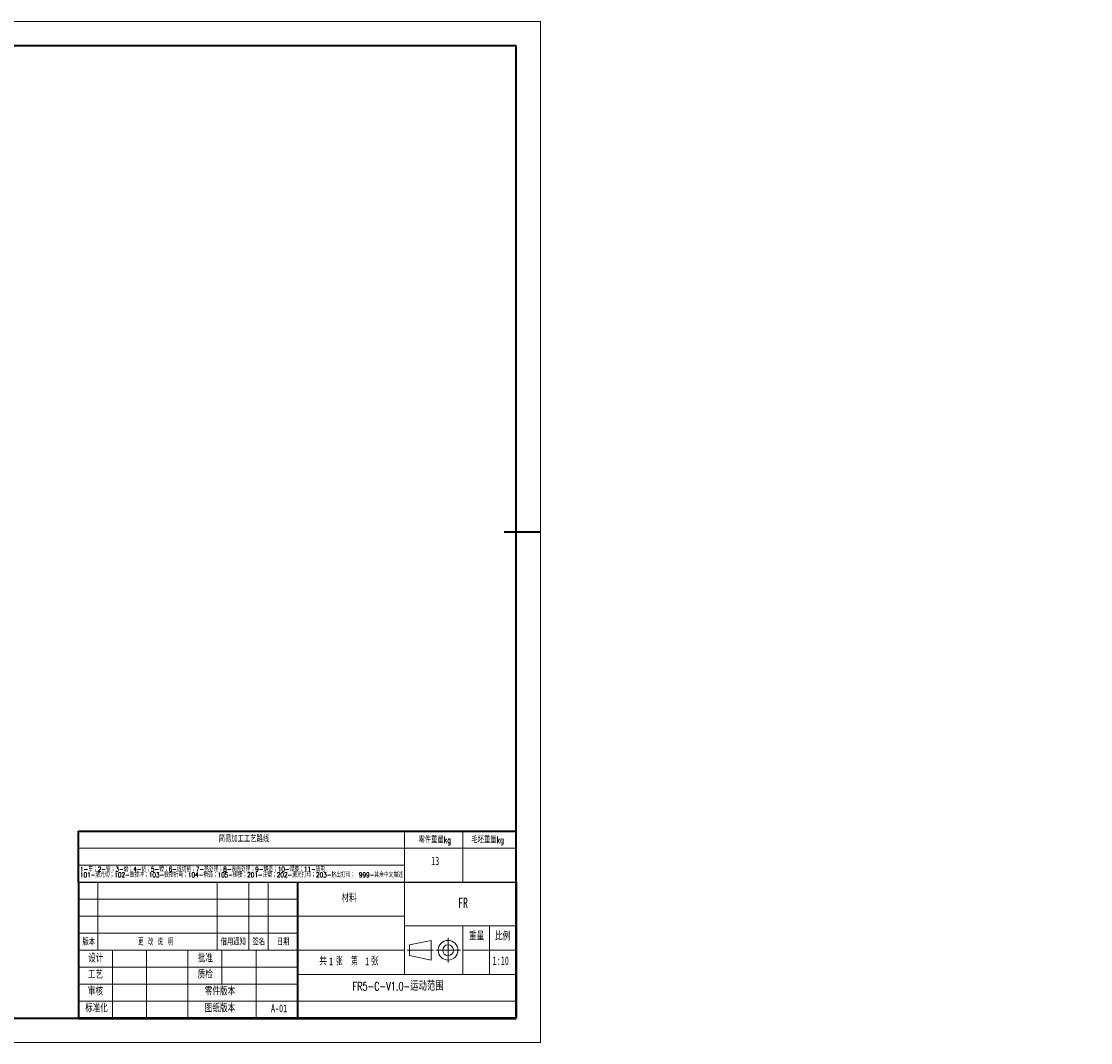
# Model space of a CAD drawing. Header units: millimetres. Extents: x -54 to 820, y 0 to 420.
# Tile 26 of 26: x 381 to 820, y 0 to 420. Entities that reach past the tile are written whole.
import ezdxf

# ---------------------------------------------------------------- set-up
doc = ezdxf.new("R2010")
doc.units = ezdxf.units.MM
doc.linetypes.add('CENTERX2', pattern=[20.32, 12.7, -2.54, 2.54, -2.54])
doc.layers.add('标注层', color=150, linetype='Continuous')
doc.layers.add('细线层', color=7, linetype='Continuous', lineweight=25)
doc.styles.add('SLDTEXTSTYLE0', font='TXT', dxfattribs={"width": 0.7})
doc.styles.add('SLDTEXTSTYLE1', font='TXT', dxfattribs={"width": 0.7, "bigfont": 'bigfont'})
doc.styles.add('SLDTEXTSTYLE2', font='TXT', dxfattribs={"width": 0.6, "bigfont": 'bigfont'})
doc.styles.add('SLDTEXTSTYLE3', font='TXT', dxfattribs={"width": 0.614286, "bigfont": 'bigfont'})

# ---------------------------------------------------------------- blocks, each defined once
blk = doc.blocks.new('SW_NOTE_2')
at = {"color": 0, "linetype": 'Continuous', "lineweight": 0, "char_height": 2, "attachment_point": 1, "style": 'SLDTEXTSTYLE1'}
for s, insert in [('101-\\M+18C83\\M+18CF5\\M+190D8\\M+18147102-\\M+19094\\M+18D54\\M+19974\\M+18147103-\\M+19094\\M+18D54\\M+190DC\\M+19C5E\\M+18147104-擀\\M+18CCA\\M+18147105-铆\\M+190DA\\M+18147201-\\M+1928D\\M+19159\\M+18147202-\\M+18C83\\M+18CF5\\M+191C5\\M+188F3\\M+18147203-挤\\M+18F6F\\M+191C5\\M+188F3\\M+18147 999-\\M+191B4\\M+1975D\\M+19286\\M+195B6\\M+19560\\M+18F71', (0, 0.25)), ('1-车\\M+181472-铣\\M+181473-\\M+19681\\M+181474-钻\\M+181475-镗\\M+181476-线\\M+190D8\\M+18A84\\M+181477-热处\\M+1979D\\M+181478-\\M+1955C\\M+196CA处\\M+1979D\\M+181479-铸\\M+191A2\\M+1814710-焊\\M+190DA\\M+1814711-\\M+195FA电', (0, 2.58))]:
    blk.add_mtext(s, dxfattribs=dict(at, insert=insert))
blk = doc.blocks.new('SW_NOTE_3')
at = {"color": 0, "linetype": 'Continuous', "lineweight": 0, "attachment_point": 2}
for s, insert, char_height, style in [('张  \\M+191E6', (11.91, 4.09), 3.175, 'SLDTEXTSTYLE2'), ('张', (23.35, 4.09), 3.17, 'SLDTEXTSTYLE1'), ('\\M+18BA4', (2.18, 4.09), 3.175, 'SLDTEXTSTYLE1'), ('1', (5.42, 4.09), 3.17, 'SLDTEXTSTYLE0'), ('1', (20.24, 4.09), 3.17, 'SLDTEXTSTYLE0')]:
    blk.add_mtext(s, dxfattribs=dict(at, insert=insert, char_height=char_height, style=style))

msp = doc.modelspace()

# ---------------------------------------------------------------- linework, layer by layer
at = {"color": 7, "linetype": 'Continuous', "lineweight": 18}
for p, q in [((594, 420), (0, 420)), ((594, 0), (594, 420)), ((538, 80), (538, 87)), ((562, 80), (562, 87)), ((404, 80), (584, 80)), ((538, 66), (538, 80)), ((562, 66), (562, 80)), ((538, 73), (404, 73)), ((412, 38), (412, 66)), ((461, 38), (461, 66)), ((474, 38), (474, 66)), ((482, 38), (482, 66)), ((538, 66), (538, 28)), ((494, 59), (404, 59)), ((494, 52), (404, 52)), ((494, 52), (538, 52)), ((494, 45), (404, 45)), ((584, 48), (538, 48)), ((562, 48), (562, 28)), ((573, 48), (573, 28)), ((540.1241, 40.2088), (548.9548, 42.0645)), ((540.1241, 40.2088), (540.1241, 35.7912)), ((548.9548, 42.0645), (548.9548, 33.9355)), ((538, 38), (404, 38)), ((418, 10), (418, 38)), ((432, 10), (432, 38)), ((449, 10), (449, 38)), ((463, 24), (463, 38)), ((477, 10), (477, 38)), ((540.1241, 35.7912), (548.9548, 33.9355)), ((562, 38), (584, 38)), ((494, 31), (404, 31)), ((538, 28), (494, 28)), ((584, 28), (538, 28)), ((494, 24), (404, 24)), ((494, 17), (404, 17)), ((0, 0), (594, 0))]:
    msp.add_line(p, q, dxfattribs=at)
at = {"color": 7, "linetype": 'Continuous', "lineweight": 35}
for p, q in [((584, 410), (25, 410)), ((584, 10), (584, 410)), ((594, 210), (579, 210)), ((404, 66), (404, 87)), ((404, 87), (584, 87)), ((404, 66), (404, 10)), ((494, 66), (494, 10)), ((584, 66), (584, 10)), ((25, 10), (584, 10)), ((584, 10), (404, 10))]:
    msp.add_line(p, q, dxfattribs=at)
at = {"color": 7, "linetype": 'Continuous', "lineweight": 25}
msp.add_line((404, 66), (584, 66), dxfattribs=at)
at = {"color": 7, "linetype": 'CENTERX2', "lineweight": 18}
for p, q in [((555.9574, 32.9355), (555.9574, 43.0645)), ((539.1241, 38), (549.9548, 38)), ((550.8929, 38), (561.022, 38))]:
    msp.add_line(p, q, dxfattribs=at)
at = {"color": 7, "linetype": 'Continuous', "lineweight": 50}
msp.add_line((404, 10), (584, 10), dxfattribs=at)
at = {"color": 7, "linetype": 'Continuous', "lineweight": 18}
for radius in [4.0645, 2.2088]:
    msp.add_circle((555.9574, 38), radius, dxfattribs=at)
at = {"layer": '细线层', "color": 7, "lineweight": 18}
msp.add_line((494, 17), (584, 17), dxfattribs=at)

# ---------------------------------------------------------------- block references
at = {"color": 7, "linetype": 'Continuous', "lineweight": 0}
for name, p in [('SW_NOTE_2', (404.6174, 69.7556)), ('SW_NOTE_3', (502.4222, 30.8903))]:
    msp.add_blockref(name, p, dxfattribs=at)

# ---------------------------------------------------------------- texts
at = {"color": 7, "linetype": 'Continuous', "lineweight": 0, "attachment_point": 2}
for s, insert, char_height, style in [('简\\M+188D5\\M+189C1\\M+18D48\\M+18D48艺\\M+19848线', (472.029, 85.115), 2.645833, 'SLDTEXTSTYLE1'), ('\\M+197EB\\M+18C8F\\M+18F64\\M+197CAkg', (550.5006, 84.7173), 2.645833, 'SLDTEXTSTYLE1'), ('\\M+196D1坯\\M+18F64\\M+197CAkg', (572.2367, 84.7173), 2.645833, 'SLDTEXTSTYLE1'), ('13', (550.6891, 76.5074), 3.5, 'SLDTEXTSTYLE0'), ('\\M+18DDE\\M+197BF', (515.2545, 60.97), 3.175, 'SLDTEXTSTYLE1'), ('FR', (562.1051, 59.6413), 4.23333, 'SLDTEXTSTYLE0'), ('\\M+18F64\\M+197CA', (567.7, 45.2813), 3.175, 'SLDTEXTSTYLE1'), ('\\M+194E4\\M+197E1', (578.4007, 45.2813), 3.175, 'SLDTEXTSTYLE1'), ('\\M+194C5\\M+1967B', (408.2554, 42.7274), 2.645833, 'SLDTEXTSTYLE1'), ('\\M+18D58 \\M+189FC 说 \\M+196BE', (435.6811, 42.7274), 2.645833, 'SLDTEXTSTYLE3'), ('\\M+18ED8\\M+19770\\M+192CA\\M+1926D', (467.6452, 42.7274), 2.645833, 'SLDTEXTSTYLE1'), ('签\\M+196BC', (478.1102, 42.7274), 2.64583, 'SLDTEXTSTYLE1'), ('\\M+193FA\\M+18AFA', (488.1102, 42.7274), 2.645833, 'SLDTEXTSTYLE1'), ('设计', (411.1323, 36.2286), 3.175, 'SLDTEXTSTYLE1'), ('\\M+194E1\\M+18F79', (456.1323, 36.2286), 3.175, 'SLDTEXTSTYLE1'), ('1:10', (577.6105, 35.4591), 3.5, 'SLDTEXTSTYLE0'), ('\\M+18D48艺', (410.9726, 29.5308), 3.175, 'SLDTEXTSTYLE1'), ('质检', (456.1323, 29.5308), 3.175, 'SLDTEXTSTYLE1'), ('审\\M+18A6A', (410.9726, 22.645), 3.175, 'SLDTEXTSTYLE1'), ('\\M+197EB\\M+18C8F\\M+194C5\\M+1967B', (462.1895, 22.645), 3.175, 'SLDTEXTSTYLE1'), ('标\\M+18F79\\M+189BB', (411.4167, 15.6943), 3.175, 'SLDTEXTSTYLE1'), ('图纸\\M+194C5\\M+1967B', (462.1895, 15.6943), 3.175, 'SLDTEXTSTYLE1'), ('A-01', (486.4824, 15.6943), 3.175, 'SLDTEXTSTYLE0')]:
    msp.add_mtext(s, dxfattribs=dict(at, insert=insert, char_height=char_height, style=style))
at = {"layer": '标注层', "insert": (516.6795, 24.901), "char_height": 3.5, "attachment_point": 1, "style": 'SLDTEXTSTYLE1'}
msp.add_mtext('FR5-C-V1.0-运动\\M+1E497围', dxfattribs=at)

doc.saveas('drawing.dxf')
